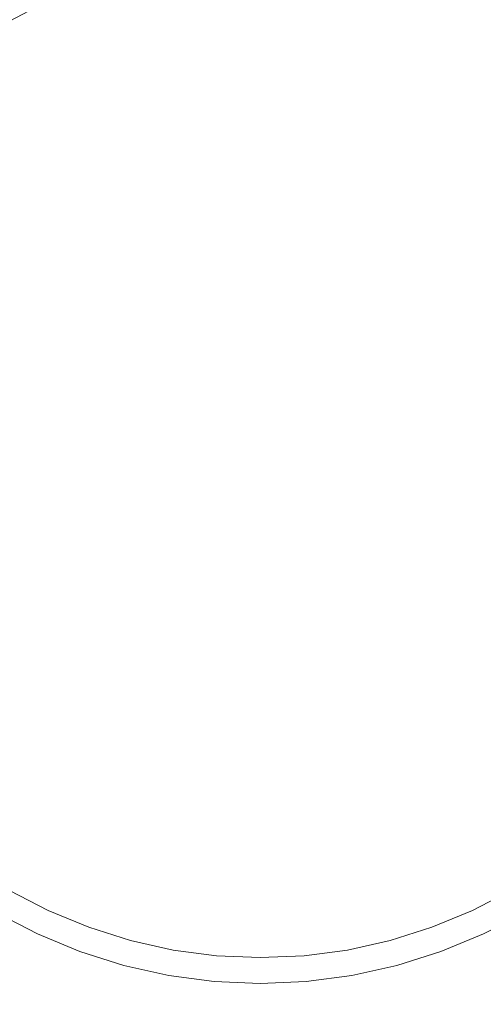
# Model space of a CAD drawing. Header units: millimetres. Extents: x -230 to 230, y -130 to 130.
# Tile 28 of 47: x 103 to 112, y -115 to -97. Entities that reach past the tile are written whole.
import ezdxf

# ---------------------------------------------------------------- set-up
doc = ezdxf.new("R2010")
doc.units = ezdxf.units.MM
doc.header["$LTSCALE"] = 25.4
doc.layers.add('Lighting-Moving Light', color=7, linetype='Continuous', lineweight=5, true_color=0x000000)

# ---------------------------------------------------------------- blocks, each defined once
blk = doc.blocks.new('Group-1')
at = {"layer": 'Lighting-Moving Light', "color": 7, "linetype": 'Continuous', "lineweight": 5, "transparency": 33554687}
for points, invisible_edges in [([(-503.576, 1.533, -25), (-503.576, 226.446, -25), (-761.075, 239.033, -25), (-761.075, -11.053, -25)], 14), ([(-770.152, 222.936, -116.924), (-519.672, 235.523, -116.924), (-519.672, -7.543, -116.924), (-757.565, -7.543, -116.924)], 11), ([(-534.872, 22.996, -24.957), (-533.637, 23.269, -24.957), (-532.383, 23.434, -24.957), (-531.119, 8.99, -24.957)], 12), ([(-532.383, 23.434, -24.957), (-531.119, 23.49, -24.957), (-529.855, 23.434, -24.957), (-531.119, 8.99, -24.957)], 12), ([(-529.855, 23.434, -24.957), (-528.601, 23.269, -24.957), (-527.366, 22.996, -24.957), (-531.119, 8.99, -24.957)], 12), ([(-537.247, 22.131, -24.957), (-536.078, 22.615, -24.957), (-534.872, 22.996, -24.957), (-531.119, 8.99, -24.957)], 12), ([(-527.366, 22.996, -24.957), (-526.159, 22.615, -24.957), (-524.991, 22.131, -24.957), (-531.119, 8.99, -24.957)], 12), ([(-539.436, 20.867, -24.957), (-538.369, 21.547, -24.957), (-537.247, 22.131, -24.957), (-531.119, 8.99, -24.957)], 12), ([(-524.991, 22.131, -24.957), (-523.869, 21.547, -24.957), (-522.802, 20.867, -24.957), (-531.119, 8.99, -24.957)], 12), ([(-541.372, 19.243, -24.957), (-540.439, 20.097, -24.957), (-539.436, 20.867, -24.957), (-531.119, 8.99, -24.957)], 12), ([(-522.802, 20.867, -24.957), (-521.798, 20.097, -24.957), (-520.866, 19.243, -24.957), (-531.119, 8.99, -24.957)], 12), ([(-542.996, 17.306, -24.957), (-542.226, 18.31, -24.957), (-541.372, 19.243, -24.957), (-531.119, 8.99, -24.957)], 12), ([(-520.866, 19.243, -24.957), (-520.011, 18.31, -24.957), (-519.241, 17.306, -24.957), (-531.119, 8.99, -24.957)], 12), ([(-531.954, 18.535, 0.043), (-532.783, 18.426, 0.043), (-533.599, 18.245, 0.043), (-531.119, 8.99, 0.043)], 12), ([(-530.284, 18.535, 0.043), (-531.119, 18.572, 0.043), (-531.954, 18.535, 0.043), (-531.119, 8.99, 0.043)], 12), ([(-528.639, 18.245, 0.043), (-529.455, 18.426, 0.043), (-530.284, 18.535, 0.043), (-531.119, 8.99, 0.043)], 12), ([(-533.599, 18.245, 0.043), (-534.396, 17.994, 0.043), (-535.168, 17.674, 0.043), (-531.119, 8.99, 0.043)], 12), ([(-527.069, 17.674, 0.043), (-527.842, 17.994, 0.043), (-528.639, 18.245, 0.043), (-531.119, 8.99, 0.043)], 12), ([(-535.168, 17.674, 0.043), (-535.91, 17.288, 0.043), (-536.615, 16.839, 0.043), (-531.119, 8.99, 0.043)], 12), ([(-535.91, 17.288, 0.043), (-535.168, 17.674, 0.043), (-535.187, 17.713, 0.042), (-535.931, 17.326, 0.042)], 14), ([(-525.623, 16.839, 0.043), (-526.328, 17.288, 0.043), (-527.069, 17.674, 0.043), (-531.119, 8.99, 0.043)], 12), ([(-527.069, 17.674, 0.043), (-526.328, 17.288, 0.043), (-526.306, 17.326, 0.042), (-527.051, 17.713, 0.042)], 14), ([(-544.26, 15.118, -24.957), (-543.676, 16.24, -24.957), (-542.996, 17.306, -24.957), (-531.119, 8.99, -24.957)], 12), ([(-519.241, 17.306, -24.957), (-518.561, 16.24, -24.957), (-517.977, 15.118, -24.957), (-531.119, 8.99, -24.957)], 12), ([(-536.615, 16.839, 0.043), (-537.278, 16.33, 0.043), (-537.894, 15.765, 0.043), (-531.119, 8.99, 0.043)], 12), ([(-524.343, 15.765, 0.043), (-524.96, 16.33, 0.043), (-525.623, 16.839, 0.043), (-531.119, 8.99, 0.043)], 12), ([(-537.894, 15.765, 0.043), (-538.459, 15.149, 0.043), (-538.968, 14.486, 0.043), (-531.119, 8.99, 0.043)], 12), ([(-523.27, 14.486, 0.043), (-523.779, 15.149, 0.043), (-524.343, 15.765, 0.043), (-531.119, 8.99, 0.043)], 12), ([(-545.125, 12.743, -24.957), (-544.744, 13.949, -24.957), (-544.26, 15.118, -24.957), (-531.119, 8.99, -24.957)], 12), ([(-517.977, 15.118, -24.957), (-517.493, 13.949, -24.957), (-517.113, 12.743, -24.957), (-531.119, 8.99, -24.957)], 12), ([(-538.968, 14.486, 0.043), (-539.417, 13.781, 0.043), (-539.803, 13.039, 0.043), (-531.119, 8.99, 0.043)], 12), ([(-522.435, 13.039, 0.043), (-522.821, 13.781, 0.043), (-523.27, 14.486, 0.043), (-531.119, 8.99, 0.043)], 12), ([(-539.803, 13.039, 0.043), (-540.123, 12.267, 0.043), (-540.374, 11.47, 0.043), (-531.119, 8.99, 0.043)], 12), ([(-521.863, 11.47, 0.043), (-522.115, 12.267, 0.043), (-522.435, 13.039, 0.043), (-531.119, 8.99, 0.043)], 12), ([(-545.564, 10.253, -24.957), (-545.398, 11.508, -24.957), (-545.125, 12.743, -24.957), (-531.119, 8.99, -24.957)], 12), ([(-517.113, 12.743, -24.957), (-516.839, 11.508, -24.957), (-516.674, 10.253, -24.957), (-531.119, 8.99, -24.957)], 12), ([(-540.374, 11.47, 0.043), (-540.555, 10.654, 0.043), (-540.664, 9.825, 0.043), (-531.119, 8.99, 0.043)], 12), ([(-531.119, 8.99, 0.043), (-521.573, 9.825, 0.043), (-521.682, 10.654, 0.043), (-521.863, 11.47, 0.043)], 9), ([(-545.564, 7.726, -24.957), (-545.619, 8.99, -24.957), (-545.564, 10.253, -24.957), (-531.119, 8.99, -24.957)], 12), ([(-516.674, 10.253, -24.957), (-516.619, 8.99, -24.957), (-516.674, 7.726, -24.957), (-531.119, 8.99, -24.957)], 12), ([(-540.664, 9.825, 0.043), (-540.701, 8.99, 0.043), (-540.664, 8.155, 0.043), (-531.119, 8.99, 0.043)], 12), ([(-521.573, 8.155, 0.043), (-521.537, 8.99, 0.043), (-521.573, 9.825, 0.043), (-531.119, 8.99, 0.043)], 12), ([(-545.125, 5.237, -24.957), (-545.398, 6.472, -24.957), (-545.564, 7.726, -24.957), (-531.119, 8.99, -24.957)], 12), ([(-544.26, 2.862, -24.957), (-544.744, 4.03, -24.957), (-545.125, 5.237, -24.957), (-531.119, 8.99, -24.957)], 12), ([(-542.996, 0.673, -24.957), (-543.676, 1.74, -24.957), (-544.26, 2.862, -24.957), (-531.119, 8.99, -24.957)], 12), ([(-541.372, -1.263, -24.957), (-542.226, -0.331, -24.957), (-542.996, 0.673, -24.957), (-531.119, 8.99, -24.957)], 12), ([(-539.436, -2.888, -24.957), (-540.439, -2.118, -24.957), (-541.372, -1.263, -24.957), (-531.119, 8.99, -24.957)], 12), ([(-540.664, 8.155, 0.043), (-540.555, 7.326, 0.043), (-540.374, 6.51, 0.043), (-531.119, 8.99, 0.043)], 12), ([(-540.374, 6.51, 0.043), (-540.123, 5.712, 0.043), (-539.803, 4.94, 0.043), (-531.119, 8.99, 0.043)], 12), ([(-539.803, 4.94, 0.043), (-539.417, 4.199, 0.043), (-538.968, 3.494, 0.043), (-531.119, 8.99, 0.043)], 12), ([(-537.247, -4.152, -24.957), (-538.369, -3.568, -24.957), (-539.436, -2.888, -24.957), (-531.119, 8.99, -24.957)], 12), ([(-538.968, 3.494, 0.043), (-538.459, 2.83, 0.043), (-537.894, 2.214, 0.043), (-531.119, 8.99, 0.043)], 12), ([(-537.894, 2.214, 0.043), (-537.278, 1.649, 0.043), (-536.615, 1.141, 0.043), (-531.119, 8.99, 0.043)], 12), ([(-534.872, -5.016, -24.957), (-536.078, -4.636, -24.957), (-537.247, -4.152, -24.957), (-531.119, 8.99, -24.957)], 12), ([(-536.615, 1.141, 0.043), (-535.91, 0.691, 0.043), (-535.168, 0.305, 0.043), (-531.119, 8.99, 0.043)], 12), ([(-535.168, 0.305, 0.043), (-534.396, -0.014, 0.043), (-533.599, -0.266, 0.043), (-531.119, 8.99, 0.043)], 12), ([(-532.383, -5.455, -24.957), (-533.637, -5.29, -24.957), (-534.872, -5.016, -24.957), (-531.119, 8.99, -24.957)], 12), ([(-533.599, -0.266, 0.043), (-532.783, -0.447, 0.043), (-531.954, -0.556, 0.043), (-531.119, 8.99, 0.043)], 12), ([(-529.855, -5.455, -24.957), (-531.119, -5.51, -24.957), (-532.383, -5.455, -24.957), (-531.119, 8.99, -24.957)], 12), ([(-531.954, -0.556, 0.043), (-531.119, -0.592, 0.043), (-530.284, -0.556, 0.043), (-531.119, 8.99, 0.043)], 12), ([(-530.284, -0.556, 0.043), (-529.455, -0.447, 0.043), (-528.639, -0.266, 0.043), (-531.119, 8.99, 0.043)], 12), ([(-528.639, -0.266, 0.043), (-527.842, -0.014, 0.043), (-527.069, 0.305, 0.043), (-531.119, 8.99, 0.043)], 12), ([(-527.069, 0.305, 0.043), (-526.328, 0.691, 0.043), (-525.623, 1.141, 0.043), (-531.119, 8.99, 0.043)], 12), ([(-525.623, 1.141, 0.043), (-524.96, 1.649, 0.043), (-524.343, 2.214, 0.043), (-531.119, 8.99, 0.043)], 12), ([(-524.343, 2.214, 0.043), (-523.779, 2.83, 0.043), (-523.27, 3.494, 0.043), (-531.119, 8.99, 0.043)], 12), ([(-523.27, 3.494, 0.043), (-522.821, 4.199, 0.043), (-522.435, 4.94, 0.043), (-531.119, 8.99, 0.043)], 12), ([(-522.435, 4.94, 0.043), (-522.115, 5.712, 0.043), (-521.863, 6.51, 0.043), (-531.119, 8.99, 0.043)], 12), ([(-521.863, 6.51, 0.043), (-521.682, 7.326, 0.043), (-521.573, 8.155, 0.043), (-531.119, 8.99, 0.043)], 12), ([(-531.119, 8.99, -24.957), (-516.674, 7.726, -24.957), (-516.839, 6.472, -24.957), (-517.113, 5.237, -24.957)], 9), ([(-517.113, 5.237, -24.957), (-517.493, 4.03, -24.957), (-517.977, 2.862, -24.957), (-531.119, 8.99, -24.957)], 12), ([(-517.977, 2.862, -24.957), (-518.561, 1.74, -24.957), (-519.241, 0.673, -24.957), (-531.119, 8.99, -24.957)], 12), ([(-519.241, 0.673, -24.957), (-520.011, -0.331, -24.957), (-520.866, -1.263, -24.957), (-531.119, 8.99, -24.957)], 12), ([(-520.866, -1.263, -24.957), (-521.798, -2.118, -24.957), (-522.802, -2.888, -24.957), (-531.119, 8.99, -24.957)], 12), ([(-522.802, -2.888, -24.957), (-523.869, -3.568, -24.957), (-524.991, -4.152, -24.957), (-531.119, 8.99, -24.957)], 12), ([(-524.991, -4.152, -24.957), (-526.159, -4.636, -24.957), (-527.366, -5.016, -24.957), (-531.119, 8.99, -24.957)], 12), ([(-527.366, -5.016, -24.957), (-528.601, -5.29, -24.957), (-529.855, -5.455, -24.957), (-531.119, 8.99, -24.957)], 12), ([(-503.576, 1.533, -25), (-761.075, -11.053, -25), (-516.162, -11.053, -25)], 9), ([(-535.223, 0.188, 0.027), (-535.974, 0.58, 0.027), (-535.995, 0.544, 0.013), (-535.24, 0.151, 0.013)], 15), ([(-535.205, 0.227, 0.036), (-535.953, 0.616, 0.036), (-535.974, 0.58, 0.027), (-535.223, 0.188, 0.027)], 15), ([(-535.187, 0.266, 0.042), (-535.931, 0.654, 0.042), (-535.953, 0.616, 0.036), (-535.205, 0.227, 0.036)], 15), ([(-535.168, 0.305, 0.043), (-535.91, 0.691, 0.043), (-535.931, 0.654, 0.042), (-535.187, 0.266, 0.042)], 14), ([(-526.328, 0.691, 0.043), (-527.069, 0.305, 0.043), (-527.051, 0.266, 0.042), (-526.306, 0.654, 0.042)], 14), ([(-526.306, 0.654, 0.042), (-527.051, 0.266, 0.042), (-527.033, 0.227, 0.036), (-526.284, 0.616, 0.036)], 15), ([(-526.284, 0.616, 0.036), (-527.033, 0.227, 0.036), (-527.015, 0.188, 0.027), (-526.263, 0.58, 0.027)], 15), ([(-526.263, 0.58, 0.027), (-527.015, 0.188, 0.027), (-526.997, 0.151, 0.013), (-526.242, 0.544, 0.013)], 15), ([(-535.317, -0.014, -0.102), (-536.086, 0.386, -0.102), (-536.101, 0.36, -0.134), (-535.33, -0.041, -0.134)], 15), ([(-535.304, 0.015, -0.073), (-536.07, 0.414, -0.073), (-536.086, 0.386, -0.102), (-535.317, -0.014, -0.102)], 15), ([(-535.289, 0.046, -0.046), (-536.053, 0.444, -0.046), (-536.07, 0.414, -0.073), (-535.304, 0.015, -0.073)], 15), ([(-535.274, 0.079, -0.023), (-536.034, 0.475, -0.023), (-536.053, 0.444, -0.046), (-535.289, 0.046, -0.046)], 15), ([(-535.257, 0.114, -0.003), (-536.015, 0.509, -0.003), (-536.034, 0.475, -0.023), (-535.274, 0.079, -0.023)], 15), ([(-535.24, 0.151, 0.013), (-535.995, 0.544, 0.013), (-536.015, 0.509, -0.003), (-535.257, 0.114, -0.003)], 15), ([(-526.242, 0.544, 0.013), (-526.997, 0.151, 0.013), (-526.98, 0.114, -0.003), (-526.222, 0.509, -0.003)], 15), ([(-526.222, 0.509, -0.003), (-526.98, 0.114, -0.003), (-526.964, 0.079, -0.023), (-526.203, 0.475, -0.023)], 15), ([(-526.203, 0.475, -0.023), (-526.964, 0.079, -0.023), (-526.948, 0.046, -0.046), (-526.185, 0.444, -0.046)], 15), ([(-526.185, 0.444, -0.046), (-526.948, 0.046, -0.046), (-526.934, 0.015, -0.073), (-526.167, 0.414, -0.073)], 15), ([(-526.167, 0.414, -0.073), (-526.934, 0.015, -0.073), (-526.92, -0.014, -0.102), (-526.151, 0.386, -0.102)], 15), ([(-526.151, 0.386, -0.102), (-526.92, -0.014, -0.102), (-526.908, -0.041, -0.134), (-526.137, 0.36, -0.134)], 15), ([(-538.369, -3.568, -24.957), (-537.247, -4.152, -24.957), (-535.376, -0.141, -0.368), (-536.156, 0.265, -0.368)], 10), ([(-535.372, -0.132, -0.326), (-536.151, 0.274, -0.326), (-536.156, 0.265, -0.368), (-535.376, -0.141, -0.368)], 11), ([(-535.367, -0.12, -0.284), (-536.144, 0.285, -0.284), (-536.151, 0.274, -0.326), (-535.372, -0.132, -0.326)], 15), ([(-535.36, -0.105, -0.244), (-536.136, 0.299, -0.244), (-536.144, 0.285, -0.284), (-535.367, -0.12, -0.284)], 15), ([(-535.351, -0.086, -0.205), (-536.126, 0.317, -0.205), (-536.136, 0.299, -0.244), (-535.36, -0.105, -0.244)], 15), ([(-535.341, -0.065, -0.169), (-536.114, 0.337, -0.169), (-536.126, 0.317, -0.205), (-535.351, -0.086, -0.205)], 15), ([(-535.33, -0.041, -0.134), (-536.101, 0.36, -0.134), (-536.114, 0.337, -0.169), (-535.341, -0.065, -0.169)], 15), ([(-534.44, -0.136, 0.027), (-535.223, 0.188, 0.027), (-535.24, 0.151, 0.013), (-534.454, -0.175, 0.013)], 15), ([(-534.426, -0.096, 0.036), (-535.205, 0.227, 0.036), (-535.223, 0.188, 0.027), (-534.44, -0.136, 0.027)], 15), ([(-534.411, -0.055, 0.042), (-535.187, 0.266, 0.042), (-535.205, 0.227, 0.036), (-534.426, -0.096, 0.036)], 15), ([(-534.396, -0.014, 0.043), (-535.168, 0.305, 0.043), (-535.187, 0.266, 0.042), (-534.411, -0.055, 0.042)], 14), ([(-527.069, 0.305, 0.043), (-527.842, -0.014, 0.043), (-527.827, -0.055, 0.042), (-527.051, 0.266, 0.042)], 14), ([(-527.051, 0.266, 0.042), (-527.827, -0.055, 0.042), (-527.812, -0.096, 0.036), (-527.033, 0.227, 0.036)], 15), ([(-527.033, 0.227, 0.036), (-527.812, -0.096, 0.036), (-527.797, -0.136, 0.027), (-527.015, 0.188, 0.027)], 15), ([(-527.015, 0.188, 0.027), (-527.797, -0.136, 0.027), (-527.783, -0.175, 0.013), (-526.997, 0.151, 0.013)], 15), ([(-526.137, 0.36, -0.134), (-526.908, -0.041, -0.134), (-526.896, -0.065, -0.169), (-526.123, 0.337, -0.169)], 15), ([(-526.123, 0.337, -0.169), (-526.896, -0.065, -0.169), (-526.887, -0.086, -0.205), (-526.112, 0.317, -0.205)], 15), ([(-526.112, 0.317, -0.205), (-526.887, -0.086, -0.205), (-526.878, -0.105, -0.244), (-526.102, 0.299, -0.244)], 15), ([(-526.102, 0.299, -0.244), (-526.878, -0.105, -0.244), (-526.871, -0.12, -0.284), (-526.093, 0.285, -0.284)], 15), ([(-526.093, 0.285, -0.284), (-526.871, -0.12, -0.284), (-526.865, -0.132, -0.326), (-526.087, 0.274, -0.326)], 15), ([(-526.087, 0.274, -0.326), (-526.865, -0.132, -0.326), (-526.861, -0.141, -0.368), (-526.082, 0.265, -0.368)], 11), ([(-534.506, -0.316, -0.073), (-535.304, 0.015, -0.073), (-535.317, -0.014, -0.102), (-534.517, -0.346, -0.102)], 15), ([(-534.494, -0.283, -0.046), (-535.289, 0.046, -0.046), (-535.304, 0.015, -0.073), (-534.506, -0.316, -0.073)], 15), ([(-534.481, -0.249, -0.023), (-535.274, 0.079, -0.023), (-535.289, 0.046, -0.046), (-534.494, -0.283, -0.046)], 15), ([(-534.468, -0.213, -0.003), (-535.257, 0.114, -0.003), (-535.274, 0.079, -0.023), (-534.481, -0.249, -0.023)], 15), ([(-534.454, -0.175, 0.013), (-535.24, 0.151, 0.013), (-535.257, 0.114, -0.003), (-534.468, -0.213, -0.003)], 15), ([(-526.997, 0.151, 0.013), (-527.783, -0.175, 0.013), (-527.769, -0.213, -0.003), (-526.98, 0.114, -0.003)], 15), ([(-526.98, 0.114, -0.003), (-527.769, -0.213, -0.003), (-527.756, -0.249, -0.023), (-526.964, 0.079, -0.023)], 15), ([(-526.964, 0.079, -0.023), (-527.756, -0.249, -0.023), (-527.744, -0.283, -0.046), (-526.948, 0.046, -0.046)], 15), ([(-526.948, 0.046, -0.046), (-527.744, -0.283, -0.046), (-527.732, -0.316, -0.073), (-526.934, 0.015, -0.073)], 15), ([(-526.934, 0.015, -0.073), (-527.732, -0.316, -0.073), (-527.721, -0.346, -0.102), (-526.92, -0.014, -0.102)], 15), ([(-537.247, -4.152, -24.957), (-536.078, -4.636, -24.957), (-534.564, -0.477, -0.368), (-535.376, -0.141, -0.368)], 10), ([(-534.561, -0.468, -0.326), (-535.372, -0.132, -0.326), (-535.376, -0.141, -0.368), (-534.564, -0.477, -0.368)], 11), ([(-534.557, -0.455, -0.284), (-535.367, -0.12, -0.284), (-535.372, -0.132, -0.326), (-534.561, -0.468, -0.326)], 15), ([(-534.551, -0.44, -0.244), (-535.36, -0.105, -0.244), (-535.367, -0.12, -0.284), (-534.557, -0.455, -0.284)], 15), ([(-534.544, -0.421, -0.205), (-535.351, -0.086, -0.205), (-535.36, -0.105, -0.244), (-534.551, -0.44, -0.244)], 15), ([(-534.536, -0.399, -0.169), (-535.341, -0.065, -0.169), (-535.351, -0.086, -0.205), (-534.544, -0.421, -0.205)], 15), ([(-534.527, -0.374, -0.134), (-535.33, -0.041, -0.134), (-535.341, -0.065, -0.169), (-534.536, -0.399, -0.169)], 15), ([(-534.517, -0.346, -0.102), (-535.317, -0.014, -0.102), (-535.33, -0.041, -0.134), (-534.527, -0.374, -0.134)], 15), ([(-533.643, -0.431, 0.013), (-534.454, -0.175, 0.013), (-534.468, -0.213, -0.003), (-533.653, -0.469, -0.003)], 15), ([(-533.632, -0.391, 0.027), (-534.44, -0.136, 0.027), (-534.454, -0.175, 0.013), (-533.643, -0.431, 0.013)], 15), ([(-533.621, -0.349, 0.036), (-534.426, -0.096, 0.036), (-534.44, -0.136, 0.027), (-533.632, -0.391, 0.027)], 15), ([(-533.61, -0.308, 0.042), (-534.411, -0.055, 0.042), (-534.426, -0.096, 0.036), (-533.621, -0.349, 0.036)], 15), ([(-533.599, -0.266, 0.043), (-534.396, -0.014, 0.043), (-534.411, -0.055, 0.042), (-533.61, -0.308, 0.042)], 14), ([(-527.842, -0.014, 0.043), (-528.639, -0.266, 0.043), (-528.628, -0.308, 0.042), (-527.827, -0.055, 0.042)], 14), ([(-527.827, -0.055, 0.042), (-528.628, -0.308, 0.042), (-528.616, -0.349, 0.036), (-527.812, -0.096, 0.036)], 15), ([(-527.812, -0.096, 0.036), (-528.616, -0.349, 0.036), (-528.605, -0.391, 0.027), (-527.797, -0.136, 0.027)], 15), ([(-527.797, -0.136, 0.027), (-528.605, -0.391, 0.027), (-528.595, -0.431, 0.013), (-527.783, -0.175, 0.013)], 15), ([(-527.783, -0.175, 0.013), (-528.595, -0.431, 0.013), (-528.584, -0.469, -0.003), (-527.769, -0.213, -0.003)], 15), ([(-526.92, -0.014, -0.102), (-527.721, -0.346, -0.102), (-527.711, -0.374, -0.134), (-526.908, -0.041, -0.134)], 15), ([(-526.908, -0.041, -0.134), (-527.711, -0.374, -0.134), (-527.702, -0.399, -0.169), (-526.896, -0.065, -0.169)], 15), ([(-526.896, -0.065, -0.169), (-527.702, -0.399, -0.169), (-527.694, -0.421, -0.205), (-526.887, -0.086, -0.205)], 15), ([(-526.887, -0.086, -0.205), (-527.694, -0.421, -0.205), (-527.687, -0.44, -0.244), (-526.878, -0.105, -0.244)], 15), ([(-526.878, -0.105, -0.244), (-527.687, -0.44, -0.244), (-527.681, -0.455, -0.284), (-526.871, -0.12, -0.284)], 15), ([(-526.871, -0.12, -0.284), (-527.681, -0.455, -0.284), (-527.677, -0.468, -0.326), (-526.865, -0.132, -0.326)], 15), ([(-526.865, -0.132, -0.326), (-527.677, -0.468, -0.326), (-527.673, -0.477, -0.368), (-526.861, -0.141, -0.368)], 11), ([(-526.159, -4.636, -24.957), (-524.991, -4.152, -24.957), (-526.861, -0.141, -0.368), (-527.673, -0.477, -0.368)], 10), ([(-533.698, -0.635, -0.134), (-534.527, -0.374, -0.134), (-534.536, -0.399, -0.169), (-533.705, -0.661, -0.169)], 15), ([(-533.69, -0.607, -0.102), (-534.517, -0.346, -0.102), (-534.527, -0.374, -0.134), (-533.698, -0.635, -0.134)], 15), ([(-533.682, -0.576, -0.073), (-534.506, -0.316, -0.073), (-534.517, -0.346, -0.102), (-533.69, -0.607, -0.102)], 15), ([(-533.673, -0.542, -0.046), (-534.494, -0.283, -0.046), (-534.506, -0.316, -0.073), (-533.682, -0.576, -0.073)], 15), ([(-533.663, -0.507, -0.023), (-534.481, -0.249, -0.023), (-534.494, -0.283, -0.046), (-533.673, -0.542, -0.046)], 15), ([(-533.653, -0.469, -0.003), (-534.468, -0.213, -0.003), (-534.481, -0.249, -0.023), (-533.663, -0.507, -0.023)], 15), ([(-532.798, -0.532, 0.036), (-533.621, -0.349, 0.036), (-533.632, -0.391, 0.027), (-532.805, -0.574, 0.027)], 15), ([(-532.79, -0.49, 0.042), (-533.61, -0.308, 0.042), (-533.621, -0.349, 0.036), (-532.798, -0.532, 0.036)], 15), ([(-532.783, -0.447, 0.043), (-533.599, -0.266, 0.043), (-533.61, -0.308, 0.042), (-532.79, -0.49, 0.042)], 14), ([(-528.639, -0.266, 0.043), (-529.455, -0.447, 0.043), (-529.447, -0.49, 0.042), (-528.628, -0.308, 0.042)], 14), ([(-528.628, -0.308, 0.042), (-529.447, -0.49, 0.042), (-529.44, -0.532, 0.036), (-528.616, -0.349, 0.036)], 15), ([(-528.616, -0.349, 0.036), (-529.44, -0.532, 0.036), (-529.432, -0.574, 0.027), (-528.605, -0.391, 0.027)], 15), ([(-527.769, -0.213, -0.003), (-528.584, -0.469, -0.003), (-528.574, -0.507, -0.023), (-527.756, -0.249, -0.023)], 15), ([(-527.756, -0.249, -0.023), (-528.574, -0.507, -0.023), (-528.565, -0.542, -0.046), (-527.744, -0.283, -0.046)], 15), ([(-527.744, -0.283, -0.046), (-528.565, -0.542, -0.046), (-528.556, -0.576, -0.073), (-527.732, -0.316, -0.073)], 15), ([(-527.732, -0.316, -0.073), (-528.556, -0.576, -0.073), (-528.547, -0.607, -0.102), (-527.721, -0.346, -0.102)], 15), ([(-527.721, -0.346, -0.102), (-528.547, -0.607, -0.102), (-528.54, -0.635, -0.134), (-527.711, -0.374, -0.134)], 15), ([(-527.711, -0.374, -0.134), (-528.54, -0.635, -0.134), (-528.533, -0.661, -0.169), (-527.702, -0.399, -0.169)], 15), ([(-536.078, -4.636, -24.957), (-534.872, -5.016, -24.957), (-533.726, -0.741, -0.368), (-534.564, -0.477, -0.368)], 10), ([(-533.724, -0.732, -0.326), (-534.561, -0.468, -0.326), (-534.564, -0.477, -0.368), (-533.726, -0.741, -0.368)], 11), ([(-533.72, -0.719, -0.284), (-534.557, -0.455, -0.284), (-534.561, -0.468, -0.326), (-533.724, -0.732, -0.326)], 15), ([(-533.716, -0.703, -0.244), (-534.551, -0.44, -0.244), (-534.557, -0.455, -0.284), (-533.72, -0.719, -0.284)], 15), ([(-533.711, -0.683, -0.205), (-534.544, -0.421, -0.205), (-534.551, -0.44, -0.244), (-533.716, -0.703, -0.244)], 15), ([(-533.705, -0.661, -0.169), (-534.536, -0.399, -0.169), (-534.544, -0.421, -0.205), (-533.711, -0.683, -0.205)], 15), ([(-532.832, -0.729, -0.046), (-533.673, -0.542, -0.046), (-533.682, -0.576, -0.073), (-532.838, -0.763, -0.073)], 15), ([(-532.826, -0.692, -0.023), (-533.663, -0.507, -0.023), (-533.673, -0.542, -0.046), (-532.832, -0.729, -0.046)], 15), ([(-532.819, -0.654, -0.003), (-533.653, -0.469, -0.003), (-533.663, -0.507, -0.023), (-532.826, -0.692, -0.023)], 15), ([(-532.812, -0.615, 0.013), (-533.643, -0.431, 0.013), (-533.653, -0.469, -0.003), (-532.819, -0.654, -0.003)], 15), ([(-532.805, -0.574, 0.027), (-533.632, -0.391, 0.027), (-533.643, -0.431, 0.013), (-532.812, -0.615, 0.013)], 15), ([(-531.961, -0.642, 0.036), (-532.798, -0.532, 0.036), (-532.805, -0.574, 0.027), (-531.965, -0.684, 0.027)], 15), ([(-531.958, -0.599, 0.042), (-532.79, -0.49, 0.042), (-532.798, -0.532, 0.036), (-531.961, -0.642, 0.036)], 15), ([(-531.954, -0.556, 0.043), (-532.783, -0.447, 0.043), (-532.79, -0.49, 0.042), (-531.958, -0.599, 0.042)], 14), ([(-531.119, -0.592, 0.043), (-531.954, -0.556, 0.043), (-531.958, -0.599, 0.042), (-531.119, -0.636, 0.042)], 14), ([(-530.284, -0.556, 0.043), (-531.119, -0.592, 0.043), (-531.119, -0.636, 0.042), (-530.28, -0.599, 0.042)], 14), ([(-529.455, -0.447, 0.043), (-530.284, -0.556, 0.043), (-530.28, -0.599, 0.042), (-529.447, -0.49, 0.042)], 14), ([(-529.447, -0.49, 0.042), (-530.28, -0.599, 0.042), (-530.276, -0.642, 0.036), (-529.44, -0.532, 0.036)], 15), ([(-529.44, -0.532, 0.036), (-530.276, -0.642, 0.036), (-530.272, -0.684, 0.027), (-529.432, -0.574, 0.027)], 15), ([(-528.605, -0.391, 0.027), (-529.432, -0.574, 0.027), (-529.425, -0.615, 0.013), (-528.595, -0.431, 0.013)], 15), ([(-528.595, -0.431, 0.013), (-529.425, -0.615, 0.013), (-529.418, -0.654, -0.003), (-528.584, -0.469, -0.003)], 15), ([(-528.584, -0.469, -0.003), (-529.418, -0.654, -0.003), (-529.412, -0.692, -0.023), (-528.574, -0.507, -0.023)], 15), ([(-528.574, -0.507, -0.023), (-529.412, -0.692, -0.023), (-529.405, -0.729, -0.046), (-528.565, -0.542, -0.046)], 15), ([(-528.565, -0.542, -0.046), (-529.405, -0.729, -0.046), (-529.399, -0.763, -0.073), (-528.556, -0.576, -0.073)], 15), ([(-527.702, -0.399, -0.169), (-528.533, -0.661, -0.169), (-528.527, -0.683, -0.205), (-527.694, -0.421, -0.205)], 15), ([(-527.694, -0.421, -0.205), (-528.527, -0.683, -0.205), (-528.522, -0.703, -0.244), (-527.687, -0.44, -0.244)], 15), ([(-527.687, -0.44, -0.244), (-528.522, -0.703, -0.244), (-528.517, -0.719, -0.284), (-527.681, -0.455, -0.284)], 15), ([(-527.681, -0.455, -0.284), (-528.517, -0.719, -0.284), (-528.514, -0.732, -0.326), (-527.677, -0.468, -0.326)], 15), ([(-527.677, -0.468, -0.326), (-528.514, -0.732, -0.326), (-528.511, -0.741, -0.368), (-527.673, -0.477, -0.368)], 11), ([(-527.366, -5.016, -24.957), (-526.159, -4.636, -24.957), (-527.673, -0.477, -0.368), (-528.511, -0.741, -0.368)], 10), ([(-534.872, -5.016, -24.957), (-533.637, -5.29, -24.957), (-532.868, -0.931, -0.368), (-533.726, -0.741, -0.368)], 10), ([(-532.866, -0.922, -0.326), (-533.724, -0.732, -0.326), (-533.726, -0.741, -0.368), (-532.868, -0.931, -0.368)], 11), ([(-532.864, -0.909, -0.284), (-533.72, -0.719, -0.284), (-533.724, -0.732, -0.326), (-532.866, -0.922, -0.326)], 15), ([(-532.861, -0.892, -0.244), (-533.716, -0.703, -0.244), (-533.72, -0.719, -0.284), (-532.864, -0.909, -0.284)], 15), ([(-532.858, -0.873, -0.205), (-533.711, -0.683, -0.205), (-533.716, -0.703, -0.244), (-532.861, -0.892, -0.244)], 15), ([(-532.854, -0.849, -0.169), (-533.705, -0.661, -0.169), (-533.711, -0.683, -0.205), (-532.858, -0.873, -0.205)], 15), ([(-532.849, -0.823, -0.134), (-533.698, -0.635, -0.134), (-533.705, -0.661, -0.169), (-532.854, -0.849, -0.169)], 15), ([(-532.844, -0.794, -0.102), (-533.69, -0.607, -0.102), (-533.698, -0.635, -0.134), (-532.849, -0.823, -0.134)], 15), ([(-532.838, -0.763, -0.073), (-533.682, -0.576, -0.073), (-533.69, -0.607, -0.102), (-532.844, -0.794, -0.102)], 15), ([(-531.979, -0.841, -0.046), (-532.832, -0.729, -0.046), (-532.838, -0.763, -0.073), (-531.982, -0.875, -0.073)], 15), ([(-531.976, -0.804, -0.023), (-532.826, -0.692, -0.023), (-532.832, -0.729, -0.046), (-531.979, -0.841, -0.046)], 15), ([(-531.972, -0.766, -0.003), (-532.819, -0.654, -0.003), (-532.826, -0.692, -0.023), (-531.976, -0.804, -0.023)], 15), ([(-531.969, -0.726, 0.013), (-532.812, -0.615, 0.013), (-532.819, -0.654, -0.003), (-531.972, -0.766, -0.003)], 15), ([(-531.965, -0.684, 0.027), (-532.805, -0.574, 0.027), (-532.812, -0.615, 0.013), (-531.969, -0.726, 0.013)], 15), ([(-531.119, -0.763, 0.013), (-531.969, -0.726, 0.013), (-531.972, -0.766, -0.003), (-531.119, -0.803, -0.003)], 15), ([(-531.119, -0.721, 0.027), (-531.965, -0.684, 0.027), (-531.969, -0.726, 0.013), (-531.119, -0.763, 0.013)], 15), ([(-531.119, -0.679, 0.036), (-531.961, -0.642, 0.036), (-531.965, -0.684, 0.027), (-531.119, -0.721, 0.027)], 15), ([(-531.119, -0.636, 0.042), (-531.958, -0.599, 0.042), (-531.961, -0.642, 0.036), (-531.119, -0.679, 0.036)], 15), ([(-530.28, -0.599, 0.042), (-531.119, -0.636, 0.042), (-531.119, -0.679, 0.036), (-530.276, -0.642, 0.036)], 15), ([(-530.276, -0.642, 0.036), (-531.119, -0.679, 0.036), (-531.119, -0.721, 0.027), (-530.272, -0.684, 0.027)], 15), ([(-530.272, -0.684, 0.027), (-531.119, -0.721, 0.027), (-531.119, -0.763, 0.013), (-530.269, -0.726, 0.013)], 15), ([(-530.269, -0.726, 0.013), (-531.119, -0.763, 0.013), (-531.119, -0.803, -0.003), (-530.265, -0.766, -0.003)], 15), ([(-529.432, -0.574, 0.027), (-530.272, -0.684, 0.027), (-530.269, -0.726, 0.013), (-529.425, -0.615, 0.013)], 15), ([(-529.425, -0.615, 0.013), (-530.269, -0.726, 0.013), (-530.265, -0.766, -0.003), (-529.418, -0.654, -0.003)], 15), ([(-529.418, -0.654, -0.003), (-530.265, -0.766, -0.003), (-530.262, -0.804, -0.023), (-529.412, -0.692, -0.023)], 15), ([(-529.412, -0.692, -0.023), (-530.262, -0.804, -0.023), (-530.259, -0.841, -0.046), (-529.405, -0.729, -0.046)], 15), ([(-529.405, -0.729, -0.046), (-530.259, -0.841, -0.046), (-530.256, -0.875, -0.073), (-529.399, -0.763, -0.073)], 15), ([(-528.556, -0.576, -0.073), (-529.399, -0.763, -0.073), (-529.394, -0.794, -0.102), (-528.547, -0.607, -0.102)], 15), ([(-528.547, -0.607, -0.102), (-529.394, -0.794, -0.102), (-529.388, -0.823, -0.134), (-528.54, -0.635, -0.134)], 15), ([(-528.54, -0.635, -0.134), (-529.388, -0.823, -0.134), (-529.384, -0.849, -0.169), (-528.533, -0.661, -0.169)], 15), ([(-528.533, -0.661, -0.169), (-529.384, -0.849, -0.169), (-529.38, -0.873, -0.205), (-528.527, -0.683, -0.205)], 15), ([(-528.527, -0.683, -0.205), (-529.38, -0.873, -0.205), (-529.376, -0.892, -0.244), (-528.522, -0.703, -0.244)], 15), ([(-528.522, -0.703, -0.244), (-529.376, -0.892, -0.244), (-529.373, -0.909, -0.284), (-528.517, -0.719, -0.284)], 15), ([(-528.517, -0.719, -0.284), (-529.373, -0.909, -0.284), (-529.371, -0.922, -0.326), (-528.514, -0.732, -0.326)], 15), ([(-528.514, -0.732, -0.326), (-529.371, -0.922, -0.326), (-529.369, -0.931, -0.368), (-528.511, -0.741, -0.368)], 11), ([(-528.601, -5.29, -24.957), (-527.366, -5.016, -24.957), (-528.511, -0.741, -0.368), (-529.369, -0.931, -0.368)], 10), ([(-533.637, -5.29, -24.957), (-532.383, -5.455, -24.957), (-531.997, -1.046, -0.368), (-532.868, -0.931, -0.368)], 10), ([(-531.996, -1.037, -0.326), (-532.866, -0.922, -0.326), (-532.868, -0.931, -0.368), (-531.997, -1.046, -0.368)], 11), ([(-531.995, -1.023, -0.284), (-532.864, -0.909, -0.284), (-532.866, -0.922, -0.326), (-531.996, -1.037, -0.326)], 15), ([(-531.993, -1.007, -0.244), (-532.861, -0.892, -0.244), (-532.864, -0.909, -0.284), (-531.995, -1.023, -0.284)], 15), ([(-531.992, -0.987, -0.205), (-532.858, -0.873, -0.205), (-532.861, -0.892, -0.244), (-531.993, -1.007, -0.244)], 15), ([(-531.99, -0.963, -0.169), (-532.854, -0.849, -0.169), (-532.858, -0.873, -0.205), (-531.992, -0.987, -0.205)], 15), ([(-531.987, -0.937, -0.134), (-532.849, -0.823, -0.134), (-532.854, -0.849, -0.169), (-531.99, -0.963, -0.169)], 15), ([(-531.985, -0.907, -0.102), (-532.844, -0.794, -0.102), (-532.849, -0.823, -0.134), (-531.987, -0.937, -0.134)], 15), ([(-531.982, -0.875, -0.073), (-532.838, -0.763, -0.073), (-532.844, -0.794, -0.102), (-531.985, -0.907, -0.102)], 15), ([(-531.119, -0.975, -0.134), (-531.987, -0.937, -0.134), (-531.99, -0.963, -0.169), (-531.119, -1.001, -0.169)], 15), ([(-531.119, -0.945, -0.102), (-531.985, -0.907, -0.102), (-531.987, -0.937, -0.134), (-531.119, -0.975, -0.134)], 15), ([(-531.119, -0.913, -0.073), (-531.982, -0.875, -0.073), (-531.985, -0.907, -0.102), (-531.119, -0.945, -0.102)], 15), ([(-531.119, -0.878, -0.046), (-531.979, -0.841, -0.046), (-531.982, -0.875, -0.073), (-531.119, -0.913, -0.073)], 15), ([(-531.119, -0.842, -0.023), (-531.976, -0.804, -0.023), (-531.979, -0.841, -0.046), (-531.119, -0.878, -0.046)], 15), ([(-531.119, -0.803, -0.003), (-531.972, -0.766, -0.003), (-531.976, -0.804, -0.023), (-531.119, -0.842, -0.023)], 15), ([(-530.265, -0.766, -0.003), (-531.119, -0.803, -0.003), (-531.119, -0.842, -0.023), (-530.262, -0.804, -0.023)], 15), ([(-530.262, -0.804, -0.023), (-531.119, -0.842, -0.023), (-531.119, -0.878, -0.046), (-530.259, -0.841, -0.046)], 15), ([(-530.259, -0.841, -0.046), (-531.119, -0.878, -0.046), (-531.119, -0.913, -0.073), (-530.256, -0.875, -0.073)], 15), ([(-530.256, -0.875, -0.073), (-531.119, -0.913, -0.073), (-531.119, -0.945, -0.102), (-530.253, -0.907, -0.102)], 15), ([(-530.253, -0.907, -0.102), (-531.119, -0.945, -0.102), (-531.119, -0.975, -0.134), (-530.25, -0.937, -0.134)], 15), ([(-530.25, -0.937, -0.134), (-531.119, -0.975, -0.134), (-531.119, -1.001, -0.169), (-530.248, -0.963, -0.169)], 15), ([(-529.399, -0.763, -0.073), (-530.256, -0.875, -0.073), (-530.253, -0.907, -0.102), (-529.394, -0.794, -0.102)], 15), ([(-529.394, -0.794, -0.102), (-530.253, -0.907, -0.102), (-530.25, -0.937, -0.134), (-529.388, -0.823, -0.134)], 15), ([(-529.388, -0.823, -0.134), (-530.25, -0.937, -0.134), (-530.248, -0.963, -0.169), (-529.384, -0.849, -0.169)], 15), ([(-529.384, -0.849, -0.169), (-530.248, -0.963, -0.169), (-530.246, -0.987, -0.205), (-529.38, -0.873, -0.205)], 15), ([(-529.38, -0.873, -0.205), (-530.246, -0.987, -0.205), (-530.244, -1.007, -0.244), (-529.376, -0.892, -0.244)], 15), ([(-529.376, -0.892, -0.244), (-530.244, -1.007, -0.244), (-530.243, -1.023, -0.284), (-529.373, -0.909, -0.284)], 15), ([(-529.373, -0.909, -0.284), (-530.243, -1.023, -0.284), (-530.242, -1.037, -0.326), (-529.371, -0.922, -0.326)], 15), ([(-529.371, -0.922, -0.326), (-530.242, -1.037, -0.326), (-530.241, -1.046, -0.368), (-529.369, -0.931, -0.368)], 11), ([(-529.855, -5.455, -24.957), (-528.601, -5.29, -24.957), (-529.369, -0.931, -0.368), (-530.241, -1.046, -0.368)], 10), ([(-532.383, -5.455, -24.957), (-531.119, -5.51, -24.957), (-531.119, -1.084, -0.368), (-531.997, -1.046, -0.368)], 10), ([(-531.119, -1.075, -0.326), (-531.996, -1.037, -0.326), (-531.997, -1.046, -0.368), (-531.119, -1.084, -0.368)], 11), ([(-531.119, -1.062, -0.284), (-531.995, -1.023, -0.284), (-531.996, -1.037, -0.326), (-531.119, -1.075, -0.326)], 15), ([(-531.119, -1.045, -0.244), (-531.993, -1.007, -0.244), (-531.995, -1.023, -0.284), (-531.119, -1.062, -0.284)], 15), ([(-531.119, -1.025, -0.205), (-531.992, -0.987, -0.205), (-531.993, -1.007, -0.244), (-531.119, -1.045, -0.244)], 15), ([(-531.119, -1.001, -0.169), (-531.99, -0.963, -0.169), (-531.992, -0.987, -0.205), (-531.119, -1.025, -0.205)], 15), ([(-530.248, -0.963, -0.169), (-531.119, -1.001, -0.169), (-531.119, -1.025, -0.205), (-530.246, -0.987, -0.205)], 15), ([(-530.246, -0.987, -0.205), (-531.119, -1.025, -0.205), (-531.119, -1.045, -0.244), (-530.244, -1.007, -0.244)], 15), ([(-530.244, -1.007, -0.244), (-531.119, -1.045, -0.244), (-531.119, -1.062, -0.284), (-530.243, -1.023, -0.284)], 15), ([(-530.243, -1.023, -0.284), (-531.119, -1.062, -0.284), (-531.119, -1.075, -0.326), (-530.242, -1.037, -0.326)], 15), ([(-530.242, -1.037, -0.326), (-531.119, -1.075, -0.326), (-531.119, -1.084, -0.368), (-530.241, -1.046, -0.368)], 11), ([(-531.119, -5.51, -24.957), (-529.855, -5.455, -24.957), (-530.241, -1.046, -0.368), (-531.119, -1.084, -0.368)], 10)]:
    blk.add_3dface(points, dxfattribs=dict(at, invisible_edges=invisible_edges))
at = {"layer": 'Lighting-Moving Light', "color": 0, "flags": 1}
for tag in ['Yoke', '3D_Symbol_Name', 'Weight', 'Weight', 'Wattage', 'Candlepower', 'Body', 'Model_Name', 'Beam_Angle', 'Field_Angle', 'Remarks', 'Beam_Angle_2', 'Field_Angle_2', 'Num_Channels', 'Frame_Size', 'Device_Type', 'FixtureID', 'Frame_Size', 'Base', 'Lens', 'Inst_Type', 'Lamp']:
    blk.add_attdef(tag, (-554.515, 111.223), '', height=0.18, dxfattribs=at)

msp = doc.modelspace()

# ---------------------------------------------------------------- block references
at = {"layer": 'Lighting-Moving Light', "color": 7, "transparency": 33554687}
msp.add_blockref('Group-1', (638.619, -113.99), dxfattribs=at)

doc.saveas('drawing.dxf')
